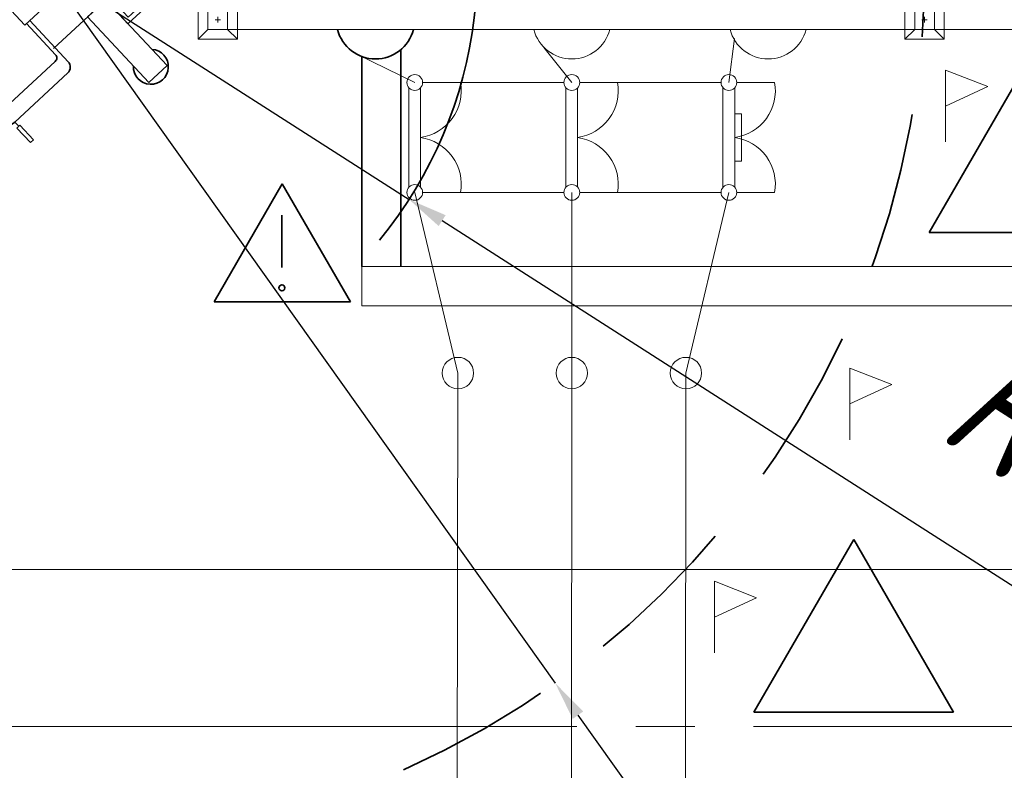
# Model space of a CAD drawing. Header units: millimetres. Extents: x 0 to 594, y 0 to 420.
# Tile 13 of 24: x 76 to 101, y 291 to 310. Entities that reach past the tile are written whole.
import ezdxf

# ---------------------------------------------------------------- set-up
doc = ezdxf.new("R2010")
doc.units = ezdxf.units.MM
for name, pattern in [('K5LT_AXLED', [19.5, 15, -1.5, 1.5, -1.5]), ('K5LT_BASIC', [0]), ('K5LT_DASHED_REINFORCED', [6, 4, -2]), ('K5LT_THIN', [0])]:
    doc.linetypes.add(name, pattern=pattern)
doc.layers.add('лотки', color=1, linetype='Continuous', true_color=0xff0000)
doc.layers.add('ошиноска 110', color=2, linetype='Continuous', true_color=0xffff00)
doc.styles.add('KDIMTEXTSTYLE', font='GOST_AU.SHX', dxfattribs={"width": 0.96, "oblique": 15, "height": 5})
doc.dimstyles.new('KDIMSTYLE (0.00)', dxfattribs={"dimtxt": 5, "dimasz": 1, "dimexe": 2, "dimexo": 0, "dimgap": 1, "dimtad": 1, "dimlfac": 500, "dimtxsty": 'KDIMTEXTSTYLE', "dimsah": 1, "dimcen": 0, "dimdle": 1, "dimadec": 0, "dimazin": 0, "dimtfac": 0.667, "dimtmove": 0, "dimatfit": 3, "dimfxl": 0, "dimtvp": 1, "dimtolj": 1, "dimtzin": 0, "dimarcsym": 0})

# ---------------------------------------------------------------- blocks, each defined once
blk = doc.blocks.new('KDIMARROW_01')
blk.add_hatch(color=0).paths.add_polyline_path([(-5, -0.658), (0, 0), (-5, 0.658), (-4.5, 0)])
at = {"color": 0, "linetype": 'K5LT_THIN', "lineweight": 9}
for p, q in [((-4.5, 0), (-5, 0.658)), ((-5, 0.658), (0, 0)), ((0, 0), (-5, -0.658)), ((-5, -0.658), (-4.5, 0)), ((0, 0), (-1, 0))]:
    blk.add_line(p, q, dxfattribs=at)
blk = doc.blocks.new('U195')
at = {"color": 4, "linetype": 'K5LT_THIN', "lineweight": 9, "true_color": 0x00ffff}
for p, q in [((89.629, 308.248), (89.629, 305.706)), ((89.929, 305.713), (89.929, 308.242)), ((89.982, 308.377), (90.946, 308.377)), ((89.982, 305.577), (90.946, 305.577))]:
    blk.add_line(p, q, dxfattribs=at)
for centre, radius, start, end in [((89.782, 308.377), 0.2, 0, 180), ((89.782, 308.377), 0.2, 180, 0), ((89.765, 308.166), 1.2, 277.855, 10.1513), ((89.765, 305.788), 1.2, 349.8672, 82.145), ((89.782, 305.577), 0.2, 0, 180), ((89.782, 305.577), 0.2, 180, 0)]:
    blk.add_arc(centre, radius, start, end, dxfattribs=at)
blk = doc.blocks.new('U196')
at = {"color": 4, "linetype": 'K5LT_THIN', "lineweight": 9, "true_color": 0x00ffff}
for p, q in [((93.629, 308.248), (93.629, 305.706)), ((93.929, 305.713), (93.929, 308.242)), ((93.982, 308.377), (94.946, 308.377)), ((93.929, 307.577), (94.099, 307.577)), ((94.099, 307.577), (94.099, 306.377)), ((94.099, 306.377), (93.929, 306.377)), ((93.982, 305.577), (94.946, 305.577))]:
    blk.add_line(p, q, dxfattribs=at)
for centre, radius, start, end in [((93.782, 308.377), 0.2, 0, 180), ((93.782, 308.377), 0.2, 180, 0), ((93.765, 308.166), 1.2, 277.855, 10.1513), ((93.765, 305.788), 1.2, 349.8672, 82.145), ((93.782, 305.577), 0.2, 0, 180), ((93.782, 305.577), 0.2, 180, 0)]:
    blk.add_arc(centre, radius, start, end, dxfattribs=at)
blk = doc.blocks.new('U197')
at = {"color": 4, "linetype": 'K5LT_THIN', "lineweight": 9, "true_color": 0x00ffff}
for p, q in [((85.629, 308.248), (85.629, 305.706)), ((85.929, 305.713), (85.929, 308.242)), ((85.982, 308.377), (86.946, 308.377)), ((85.982, 305.577), (86.946, 305.577))]:
    blk.add_line(p, q, dxfattribs=at)
for centre, radius, start, end in [((85.782, 308.377), 0.2, 0, 180), ((85.782, 308.377), 0.2, 180, 0), ((85.765, 308.166), 1.2, 277.855, 10.1513), ((85.765, 305.788), 1.2, 349.8672, 82.145), ((85.782, 305.577), 0.2, 0, 180), ((85.782, 305.577), 0.2, 180, 0)]:
    blk.add_arc(centre, radius, start, end, dxfattribs=at)
blk = doc.blocks.new('U315')
at = {"color": 4, "linetype": 'K5LT_THIN', "lineweight": 9, "true_color": 0x00ffff}
for p, q in [((98.515, 310.227), (98.265, 310.477)), ((98.515, 310.227), (98.265, 310.477)), ((99.265, 310.477), (98.265, 310.477)), ((98.265, 310.477), (98.265, 309.977)), ((99.265, 310.477), (98.265, 310.477)), ((98.265, 310.477), (98.265, 310.227)), ((99.015, 310.227), (99.265, 310.477)), ((99.015, 310.227), (99.265, 310.477)), ((99.265, 310.227), (99.265, 310.477)), ((99.265, 309.477), (99.265, 310.477)), ((116.515, 310.227), (116.265, 310.477)), ((117.265, 310.477), (116.265, 310.477)), ((116.265, 310.477), (116.265, 310.227)), ((116.515, 310.227), (116.265, 310.477)), ((116.515, 310.227), (116.265, 310.477)), ((117.265, 310.477), (116.265, 310.477)), ((116.265, 310.477), (116.265, 309.977)), ((117.265, 310.477), (116.265, 310.477)), ((116.265, 310.477), (116.265, 310.227)), ((116.515, 310.227), (116.265, 310.477)), ((116.515, 310.227), (116.265, 310.477)), ((117.265, 310.477), (116.265, 310.477)), ((116.265, 310.477), (116.265, 309.977)), ((117.265, 310.477), (116.265, 310.477)), ((116.265, 310.477), (116.265, 310.227)), ((117.015, 310.227), (117.265, 310.477)), ((117.015, 310.227), (117.265, 310.477)), ((117.015, 310.227), (117.265, 310.477)), ((117.015, 310.227), (117.265, 310.477)), ((117.015, 310.227), (117.265, 310.477)), ((117.265, 309.477), (117.265, 310.477)), ((117.265, 310.227), (117.265, 310.477)), ((117.265, 309.477), (117.265, 310.477)), ((117.265, 310.227), (117.265, 310.477)), ((117.265, 309.477), (117.265, 310.477)), ((116.515, 310.227), (98.515, 310.227)), ((99.015, 310.227), (98.515, 310.227)), ((98.515, 310.227), (98.515, 309.727)), ((99.015, 310.227), (98.515, 310.227)), ((98.515, 310.227), (98.515, 309.727)), ((99.015, 309.727), (99.015, 310.227)), ((99.015, 309.727), (99.015, 310.227)), ((117.015, 310.227), (116.515, 310.227)), ((116.515, 310.227), (116.515, 309.727)), ((117.015, 310.227), (116.515, 310.227)), ((116.515, 310.227), (116.515, 309.727)), ((117.015, 310.227), (116.515, 310.227)), ((116.515, 310.227), (116.515, 309.727)), ((117.015, 310.227), (116.515, 310.227)), ((116.515, 310.227), (116.515, 309.727)), ((117.015, 310.227), (116.515, 310.227)), ((116.515, 310.227), (116.515, 309.727)), ((117.015, 309.727), (117.015, 310.227)), ((117.015, 309.727), (117.015, 310.227)), ((117.015, 309.727), (117.015, 310.227)), ((117.015, 309.727), (117.015, 310.227)), ((117.015, 309.727), (117.015, 310.227)), ((98.265, 309.977), (98.265, 309.477)), ((98.835, 309.977), (98.695, 309.977)), ((98.835, 309.977), (98.695, 309.977)), ((98.765, 310.047), (98.765, 309.907)), ((98.765, 310.047), (98.765, 309.907)), ((116.265, 309.977), (116.265, 309.477)), ((116.265, 309.977), (116.265, 309.477)), ((116.835, 309.977), (116.695, 309.977)), ((116.835, 309.977), (116.695, 309.977)), ((116.835, 309.977), (116.695, 309.977)), ((116.835, 309.977), (116.695, 309.977)), ((116.835, 309.977), (116.695, 309.977)), ((116.765, 310.047), (116.765, 309.907)), ((116.765, 310.047), (116.765, 309.907)), ((116.765, 310.047), (116.765, 309.907)), ((116.765, 310.047), (116.765, 309.907)), ((116.765, 310.047), (116.765, 309.907)), ((98.515, 309.727), (98.265, 309.477)), ((98.515, 309.727), (98.265, 309.477)), ((98.265, 309.727), (98.265, 309.477)), ((98.515, 309.727), (116.515, 309.727)), ((98.515, 309.727), (99.015, 309.727)), ((98.515, 309.727), (99.015, 309.727)), ((99.015, 309.727), (99.265, 309.477)), ((99.015, 309.727), (99.265, 309.477)), ((99.265, 309.477), (99.265, 309.727)), ((116.515, 309.727), (116.265, 309.477)), ((116.265, 309.727), (116.265, 309.477)), ((116.515, 309.727), (116.265, 309.477)), ((116.515, 309.727), (116.265, 309.477)), ((116.265, 309.727), (116.265, 309.477)), ((116.515, 309.727), (116.265, 309.477)), ((116.515, 309.727), (116.265, 309.477)), ((116.265, 309.727), (116.265, 309.477)), ((116.515, 309.727), (117.015, 309.727)), ((116.515, 309.727), (117.015, 309.727)), ((116.515, 309.727), (117.015, 309.727)), ((116.515, 309.727), (117.015, 309.727)), ((116.515, 309.727), (117.015, 309.727)), ((117.015, 309.727), (117.265, 309.477)), ((117.015, 309.727), (117.265, 309.477)), ((117.015, 309.727), (117.265, 309.477)), ((117.015, 309.727), (117.265, 309.477)), ((117.015, 309.727), (117.265, 309.477)), ((117.265, 309.477), (117.265, 309.727)), ((117.265, 309.477), (117.265, 309.727)), ((98.265, 309.477), (99.265, 309.477)), ((116.265, 309.477), (117.265, 309.477)), ((116.265, 309.477), (117.265, 309.477)), ((116.265, 309.477), (117.265, 309.477)), ((116.265, 309.477), (117.265, 309.477)), ((116.265, 309.477), (117.265, 309.477))]:
    blk.add_line(p, q, dxfattribs=at)
blk = doc.blocks.new('U316')
at = {"color": 4, "linetype": 'K5LT_THIN', "lineweight": 9, "true_color": 0x00ffff}
for p, q in [((80.515, 310.227), (80.265, 310.477)), ((80.515, 310.227), (80.265, 310.477)), ((81.265, 310.477), (80.265, 310.477)), ((80.265, 310.477), (80.265, 309.977)), ((81.265, 310.477), (80.265, 310.477)), ((80.265, 310.477), (80.265, 310.227)), ((81.015, 310.227), (81.265, 310.477)), ((81.015, 310.227), (81.265, 310.477)), ((81.265, 310.227), (81.265, 310.477)), ((81.265, 309.477), (81.265, 310.477)), ((98.515, 310.227), (98.265, 310.477)), ((99.265, 310.477), (98.265, 310.477)), ((98.265, 310.477), (98.265, 310.227)), ((98.515, 310.227), (98.265, 310.477)), ((98.515, 310.227), (98.265, 310.477)), ((99.265, 310.477), (98.265, 310.477)), ((98.265, 310.477), (98.265, 309.977)), ((99.265, 310.477), (98.265, 310.477)), ((98.265, 310.477), (98.265, 310.227)), ((98.515, 310.227), (98.265, 310.477)), ((98.515, 310.227), (98.265, 310.477)), ((99.265, 310.477), (98.265, 310.477)), ((98.265, 310.477), (98.265, 309.977)), ((99.265, 310.477), (98.265, 310.477)), ((98.265, 310.477), (98.265, 310.227)), ((99.015, 310.227), (99.265, 310.477)), ((99.015, 310.227), (99.265, 310.477)), ((99.015, 310.227), (99.265, 310.477)), ((99.015, 310.227), (99.265, 310.477)), ((99.015, 310.227), (99.265, 310.477)), ((99.265, 309.477), (99.265, 310.477)), ((99.265, 310.227), (99.265, 310.477)), ((99.265, 309.477), (99.265, 310.477)), ((99.265, 310.227), (99.265, 310.477)), ((99.265, 309.477), (99.265, 310.477)), ((98.515, 310.227), (80.515, 310.227)), ((81.015, 310.227), (80.515, 310.227)), ((80.515, 310.227), (80.515, 309.727)), ((81.015, 310.227), (80.515, 310.227)), ((80.515, 310.227), (80.515, 309.727)), ((81.015, 309.727), (81.015, 310.227)), ((81.015, 309.727), (81.015, 310.227)), ((99.015, 310.227), (98.515, 310.227)), ((98.515, 310.227), (98.515, 309.727)), ((99.015, 310.227), (98.515, 310.227)), ((98.515, 310.227), (98.515, 309.727)), ((99.015, 310.227), (98.515, 310.227)), ((98.515, 310.227), (98.515, 309.727)), ((99.015, 310.227), (98.515, 310.227)), ((98.515, 310.227), (98.515, 309.727)), ((99.015, 310.227), (98.515, 310.227)), ((98.515, 310.227), (98.515, 309.727)), ((99.015, 309.727), (99.015, 310.227)), ((99.015, 309.727), (99.015, 310.227)), ((99.015, 309.727), (99.015, 310.227)), ((99.015, 309.727), (99.015, 310.227)), ((99.015, 309.727), (99.015, 310.227)), ((80.265, 309.977), (80.265, 309.477)), ((80.835, 309.977), (80.695, 309.977)), ((80.835, 309.977), (80.695, 309.977)), ((80.765, 310.047), (80.765, 309.907)), ((80.765, 310.047), (80.765, 309.907)), ((98.265, 309.977), (98.265, 309.477)), ((98.265, 309.977), (98.265, 309.477)), ((98.835, 309.977), (98.695, 309.977)), ((98.835, 309.977), (98.695, 309.977)), ((98.835, 309.977), (98.695, 309.977)), ((98.835, 309.977), (98.695, 309.977)), ((98.835, 309.977), (98.695, 309.977)), ((98.765, 310.047), (98.765, 309.907)), ((98.765, 310.047), (98.765, 309.907)), ((98.765, 310.047), (98.765, 309.907)), ((98.765, 310.047), (98.765, 309.907)), ((98.765, 310.047), (98.765, 309.907)), ((80.515, 309.727), (80.265, 309.477)), ((80.515, 309.727), (80.265, 309.477)), ((80.265, 309.727), (80.265, 309.477)), ((80.515, 309.727), (98.515, 309.727)), ((80.515, 309.727), (81.015, 309.727)), ((80.515, 309.727), (81.015, 309.727)), ((81.015, 309.727), (81.265, 309.477)), ((81.015, 309.727), (81.265, 309.477)), ((81.265, 309.477), (81.265, 309.727)), ((98.515, 309.727), (98.265, 309.477)), ((98.265, 309.727), (98.265, 309.477)), ((98.515, 309.727), (98.265, 309.477)), ((98.515, 309.727), (98.265, 309.477)), ((98.265, 309.727), (98.265, 309.477)), ((98.515, 309.727), (98.265, 309.477)), ((98.515, 309.727), (98.265, 309.477)), ((98.265, 309.727), (98.265, 309.477)), ((98.515, 309.727), (99.015, 309.727)), ((98.515, 309.727), (99.015, 309.727)), ((98.515, 309.727), (99.015, 309.727)), ((98.515, 309.727), (99.015, 309.727)), ((98.515, 309.727), (99.015, 309.727)), ((99.015, 309.727), (99.265, 309.477)), ((99.015, 309.727), (99.265, 309.477)), ((99.015, 309.727), (99.265, 309.477)), ((99.015, 309.727), (99.265, 309.477)), ((99.015, 309.727), (99.265, 309.477)), ((99.265, 309.477), (99.265, 309.727)), ((99.265, 309.477), (99.265, 309.727)), ((80.265, 309.477), (81.265, 309.477)), ((98.265, 309.477), (99.265, 309.477)), ((98.265, 309.477), (99.265, 309.477)), ((98.265, 309.477), (99.265, 309.477)), ((98.265, 309.477), (99.265, 309.477)), ((98.265, 309.477), (99.265, 309.477))]:
    blk.add_line(p, q, dxfattribs=at)
blk = doc.blocks.new('U335')
at = {"color": 3, "linetype": 'K5LT_BASIC', "lineweight": 35, "true_color": 0x00ff00}
for p, q in [((82.365, 320.322), (75.074, 313.536)), ((85.768, 316.659), (82.365, 320.322)), ((82.359, 320.152), (75.244, 313.53)), ((85.598, 316.665), (82.359, 320.152)), ((78.478, 309.873), (85.768, 316.659)), ((78.484, 310.043), (85.598, 316.665)), ((73.613, 314.169), (74.081, 314.603)), ((74.081, 314.603), (75.42, 313.164)), ((74.953, 312.73), (73.613, 314.169)), ((75.074, 313.536), (78.478, 309.873)), ((75.244, 313.53), (78.484, 310.043)), ((75.42, 313.164), (74.953, 312.73)), ((74.442, 312.254), (75.017, 312.789)), ((75.017, 312.789), (76.872, 310.792)), ((75.638, 312.93), (75.214, 312.535)), ((76.297, 310.256), (74.442, 312.254)), ((73.718, 312.097), (72.368, 310.841)), ((73.998, 312.09), (75.403, 310.577)), ((74.66, 312.02), (74.314, 311.704)), ((72.68, 310.845), (73.837, 311.921)), ((74.006, 311.915), (75.32, 310.5)), ((71.875, 311.273), (71.952, 311.344)), ((72.22, 310.903), (71.875, 311.273)), ((71.952, 311.344), (72.296, 310.974)), ((72.296, 310.974), (72.22, 310.903)), ((72.368, 310.841), (72.268, 310.948)), ((72.34, 310.808), (71.901, 310.175)), ((75.275, 310.458), (75.722, 310.874)), ((75.722, 310.874), (76.297, 310.256)), ((76.872, 310.792), (76.297, 310.256)), ((75.301, 307.846), (72.674, 310.675)), ((75.85, 309.84), (75.275, 310.458)), ((77.914, 310.48), (76.585, 309.241)), ((77.917, 310.482), (77.45, 310.047)), ((79.474, 308.809), (77.917, 310.482)), ((72.568, 310.39), (72.355, 310.101)), ((72.752, 310.4), (73.965, 309.089)), ((76.297, 310.256), (75.85, 309.84)), ((77.66, 310.243), (77.489, 310.084)), ((72.364, 309.948), (73.535, 308.688)), ((76.958, 308.904), (75.978, 309.959)), ((77.45, 310.047), (79.007, 308.374)), ((71.505, 309.6), (71.718, 309.798)), ((71.718, 309.798), (73.137, 308.27)), ((71.876, 309.603), (72.056, 309.771)), ((71.919, 309.924), (73.284, 308.455)), ((72.056, 309.771), (72.145, 309.676)), ((75.895, 309.882), (76.633, 309.086)), ((72.924, 308.071), (71.505, 309.6)), ((71.965, 309.508), (71.876, 309.603)), ((72.145, 309.676), (71.965, 309.508)), ((73.535, 308.688), (73.965, 309.089)), ((75.183, 307.782), (73.965, 309.089)), ((74.705, 307.427), (73.535, 308.688)), ((76.627, 308.916), (75.471, 307.84)), ((79.007, 308.374), (79.474, 308.809)), ((74.649, 306.985), (73.284, 308.455)), ((76.945, 308.624), (75.595, 307.367)), ((74.509, 306.793), (73.089, 308.322)), ((72.876, 308.124), (72.876, 308.123)), ((72.876, 308.123), (74.296, 306.595)), ((72.925, 308.072), (72.924, 308.071)), ((75.159, 307.599), (74.857, 307.407)), ((74.165, 307.138), (74.345, 307.305)), ((74.463, 307.178), (74.283, 307.011)), ((74.345, 307.305), (74.463, 307.178)), ((75.561, 307.341), (74.897, 306.949)), ((75.598, 307.37), (75.698, 307.262)), ((75.726, 307.289), (75.65, 307.218)), ((75.65, 307.218), (75.994, 306.847)), ((76.071, 306.919), (75.726, 307.289)), ((74.283, 307.011), (74.165, 307.138)), ((74.296, 306.595), (74.509, 306.793)), ((75.994, 306.847), (76.071, 306.919))]:
    blk.add_line(p, q, dxfattribs=at)
at = {"color": 2, "linetype": 'K5LT_AXLED', "lineweight": 9, "true_color": 0xffff00}
blk.add_line((83.978, 318.408), (71.797, 307.07), dxfattribs=at)
at = {"color": 3, "linetype": 'K5LT_BASIC', "lineweight": 35, "true_color": 0x00ff00}
for centre, radius, start, end in [((74.019, 314.193), 0.445, 359.6968, 268.1708), ((73.854, 311.951), 0.2, 42.9457, 132.9457), ((73.918, 311.833), 0.12, 42.9457, 132.9457), ((72.504, 310.694), 0.2, 132.9457, 145.2848), ((72.762, 310.757), 0.12, 132.9457, 222.9457), ((72.664, 310.318), 0.12, 42.846, 143.606), ((72.065, 310.061), 0.2, 145.2848, 222.9807), ((72.452, 310.03), 0.12, 143.606, 222.9653), ((79.061, 308.777), 0.445, 177.7205, 86.1946), ((76.546, 309.004), 0.12, 312.9457, 42.9457), ((76.809, 308.77), 0.2, 312.9457, 42.9457), ((75.095, 307.7), 0.12, 302.2853, 43.0454), ((75.389, 307.928), 0.12, 222.9457, 312.9457), ((74.793, 307.509), 0.12, 222.9261, 302.2853), ((75.459, 307.513), 0.2, 300.6066, 312.9457), ((75.462, 307.516), 0.2, 300.6066, 312.9457), ((74.796, 307.121), 0.2, 222.9106, 300.6066)]:
    blk.add_arc(centre, radius, start, end, dxfattribs=at)
blk = doc.blocks.new('U354')
at = {"color": 4, "linetype": 'K5LT_THIN', "lineweight": 9, "true_color": 0x00ffff}
for p, q in [((99.302, 306.865), (99.302, 308.692)), ((99.302, 308.692), (100.373, 308.272)), ((100.373, 308.272), (99.302, 307.778))]:
    blk.add_line(p, q, dxfattribs=at)
blk = doc.blocks.new('U355')
at = {"color": 4, "linetype": 'K5LT_THIN', "lineweight": 9, "true_color": 0x00ffff}
for p, q in [((96.864, 299.276), (96.864, 301.103)), ((96.864, 301.103), (97.935, 300.683)), ((97.935, 300.683), (96.864, 300.189))]:
    blk.add_line(p, q, dxfattribs=at)
blk = doc.blocks.new('U356')
at = {"color": 4, "linetype": 'K5LT_THIN', "lineweight": 9, "true_color": 0x00ffff}
for p, q in [((93.414, 293.848), (93.414, 295.675)), ((93.414, 295.675), (94.486, 295.255)), ((94.486, 295.255), (93.414, 294.762))]:
    blk.add_line(p, q, dxfattribs=at)
blk = doc.blocks.new('U360')
at = {"color": 3, "linetype": 'K5LT_BASIC', "lineweight": 35, "true_color": 0x00ff00}
for p, q in [((80.675, 302.794), (82.409, 305.799)), ((84.144, 302.794), (82.409, 305.799)), ((82.397, 304.994), (82.397, 303.664)), ((80.675, 302.794), (84.144, 302.794))]:
    blk.add_line(p, q, dxfattribs=at)
for start, end in [(0, 180), (180, 0)]:
    blk.add_arc((82.397, 303.147), 0.0773, start, end, dxfattribs=at)

msp = doc.modelspace()

# ---------------------------------------------------------------- linework, layer by layer
at = {"color": 3, "linetype": 'K5LT_BASIC', "lineweight": 35, "true_color": 0x00ff00}
for p, q in [((98.881864, 304.559036), (101.422623, 308.959759)), ((98.881864, 304.559036), (103.963382, 304.559036)), ((94.420228, 292.335489), (96.960986, 296.736212)), ((99.501745, 292.335489), (96.960986, 296.736212)), ((94.420228, 292.335489), (99.501745, 292.335489))]:
    msp.add_line(p, q, dxfattribs=at)
at = {"color": 4, "linetype": 'K5LT_THIN', "lineweight": 9, "true_color": 0x00ffff}
for p, q in [((86.945969, 308.377222), (89.581724, 308.377222)), ((90.945969, 308.377222), (93.581724, 308.377222)), ((86.946037, 305.577222), (89.581724, 305.577222)), ((90.946037, 305.577222), (93.581724, 305.577222)), ((246.122218, 295.976984), (69.416926, 295.976984))]:
    msp.add_line(p, q, dxfattribs=at)
at = {"color": 2, "linetype": 'K5LT_AXLED', "lineweight": 9, "true_color": 0xffff00}
msp.add_line((245.911191, 291.976984), (69.589949, 291.976984), dxfattribs=at)
at = {"color": 4, "linetype": 'K5LT_THIN', "lineweight": 9, "true_color": 0x00ffff}
for centre in [(86.881128, 300.976984), (89.781724, 300.976984), (92.687936, 300.976984)]:
    msp.add_circle(centre, 0.4, dxfattribs=at)
at = {"color": 4, "linetype": 'K5LT_DASHED_REINFORCED', "lineweight": 35, "true_color": 0x00ffff}
msp.add_arc((76.372882, 311.329572), 22.4, 294.0342579, 27.4188345, dxfattribs=at)
at = {"color": 3, "linetype": 'K5LT_BASIC', "lineweight": 35, "true_color": 0x00ff00}
for centre, radius, start, end in [((76.372882, 311.329572), 11, 320.6862017, 25.6895434), ((84.781724, 309.976984), 1, 194.4775122, 345.5224878)]:
    msp.add_arc(centre, radius, start, end, dxfattribs=at)
at = {"color": 4, "linetype": 'K5LT_THIN', "lineweight": 9, "true_color": 0x00ffff}
for centre in [(89.781724, 309.976984), (94.781724, 309.976984)]:
    msp.add_arc(centre, 1, 194.4775122, 345.5224878, dxfattribs=at)
at = {"layer": 'лотки', "color": 3, "linetype": 'K5LT_BASIC', "lineweight": 35, "true_color": 0x00ff00}
for p, q in [((85.430446, 303.687206), (85.430446, 309.215959)), ((84.430446, 309.040713), (84.430446, 303.687206))]:
    msp.add_line(p, q, dxfattribs=at)
at = {"layer": 'лотки', "color": 4, "linetype": 'K5LT_THIN', "lineweight": 9, "true_color": 0x00ffff}
for p, q in [((168.922362, 303.687206), (84.430446, 303.687206)), ((84.430446, 303.687206), (84.430446, 302.687206)), ((168.922362, 302.687206), (84.430446, 302.687206))]:
    msp.add_line(p, q, dxfattribs=at)
at = {"layer": 'ошиноска 110', "color": 4, "linetype": 'K5LT_THIN', "lineweight": 9, "true_color": 0x00ffff}
for p, q in [((93.781724, 308.377222), (93.928754, 309.49676)), ((89.781724, 308.377222), (89.07235, 309.272152)), ((85.781724, 308.377222), (84.31982, 309.090054)), ((86.881128, 300.976984), (85.781724, 305.577222)), ((89.781724, 300.976984), (89.781724, 305.577222)), ((92.687936, 300.976984), (93.781724, 305.577222)), ((86.854353, 283.581725), (86.881128, 300.976984)), ((89.764754, 283.541989), (89.781724, 300.976984)), ((92.687936, 300.976984), (92.675155, 283.541989))]:
    msp.add_line(p, q, dxfattribs=at)

# ---------------------------------------------------------------- block references
for name in ['U335', 'U316', 'U315', 'U354', 'U197', 'U195', 'U196', 'U360', 'U355', 'U356']:
    msp.add_blockref(name, (0, 0))

# ---------------------------------------------------------------- dimensions: what is measured, and where the dimension line sits
at = {"color": 4, "true_color": 0x00ffff}
for radius, location, text in [(11, (100.849822, 295.659282), '\\H3.5;\\W0.96;\\Q15;R\\H3.5;\\W0.96;\\Q15;\\Q15;5,5'), (22.4, (95.568806, 284.350071), '\\H3.5;\\W0.96;\\Q15;R\\H3.5;\\W0.96;\\Q15;\\Q15;11,2')]:
    msp.add_radius_dim(center=(76.372882, 311.329572), radius=radius, location=location, text=text, dimstyle='KDIMSTYLE (0.00)', override={"dimblk2": 'KDIMARROW_01', "dimclrt": 7, "dimtolj": 1}, dxfattribs=at).render()

doc.saveas('drawing.dxf')
